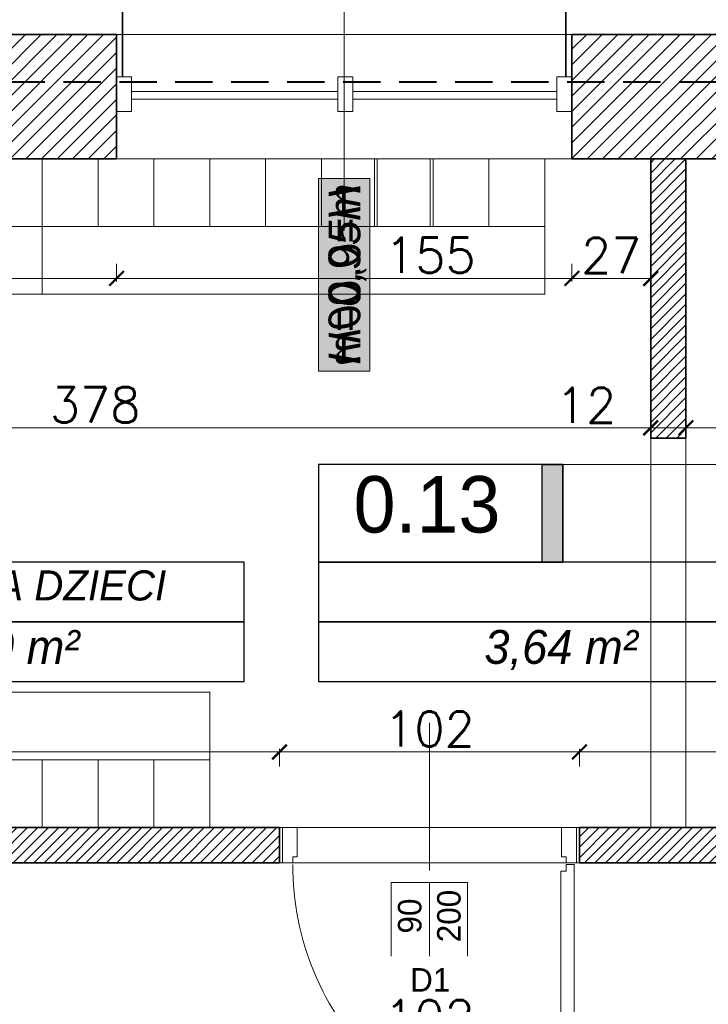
# Model space of a CAD drawing. Header units: millimetres. Extents: x -740 to 33545, y 5178 to 22494.
# Tile 180 of 256: x 10456 to 10690, y 10504 to 10839. Entities that reach past the tile are written whole.
import ezdxf
from ezdxf.lldxf.tags import DXFTag

# ---------------------------------------------------------------- set-up
doc = ezdxf.new("R2010")
doc.units = ezdxf.units.MM
doc.header["$MEASUREMENT"] = 0
doc.linetypes.add('DASHED', pattern=[19.05, 12.7, -6.35])
doc.layers.get('Defpoints').update_dxf_attribs({"color": 252})
for name, color, linetype, lineweight in [('_IS_POZA_ZAKRESEM', 2, 'DASHED', 40), ('A_istniejące ściany', 252, 'Continuous', 35), ('A_izolacja', 252, 'Continuous', 9), ('A_l.przerywana', 252, 'ICAD_ISO03W100', 9), ('A_opisy', 252, 'Continuous', 15), ('A_projektowane sciany', 252, 'Continuous', 35), ('A_wyposażenie', 252, 'Continuous', 9), ('A_ściany projektowane', 252, 'Continuous', 35), ('l.przerywana', 252, 'ICAD_ISO03W100', 5), ('l.wypełnien', 252, 'Continuous', 5), ('Nowe_820-G Rysunki Obrazki_Nr_pióra__23', 252, 'Continuous', 15), ('wymiarowanie', 252, 'Continuous', 9)]:
    doc.layers.add(name, color=color, linetype=linetype, lineweight=lineweight)
doc.layers.add('stolarka', color=252, linetype='Continuous')
doc.layers.add('tabelki opis', color=252, linetype='Continuous')
doc.styles.add('ARIALL', font='GOTHIC.TTF', dxfattribs={"height": 40})
doc.styles.add('styl2', font='simplex.shx')
tags = doc.linetypes.add('ICAD_ISO03W100', pattern=[30, 12, -18]).pattern_tags.tags
tags[6:7] = [DXFTag(74, 4), DXFTag(75, 0), DXFTag(340, '0'), DXFTag(46, 1.0), DXFTag(50, 0.0), DXFTag(44, 0.0), DXFTag(45, 0.0)]
tags[4:5] = [DXFTag(74, 4), DXFTag(75, 0), DXFTag(340, '0'), DXFTag(46, 1.0), DXFTag(50, 0.0), DXFTag(44, 0.0), DXFTag(45, 0.0)]
doc.dimstyles.new('Skala 1-50', dxfattribs={"dimtxt": 12, "dimasz": 5, "dimexe": 1, "dimexo": 1, "dimgap": 1.5, "dimtad": 1, "dimdec": 1, "dimrnd": 0.5, "dimtxsty": 'styl2', "dimblk": 'ARCHTICK', "dimcen": 5, "dimadec": 0, "dimazin": 0, "dimtfac": 1, "dimtdec": 1, "dimtmove": 1, "dimatfit": 3, "dimldrblk": 'ARCHTICK', "dimfxl": 0, "dimlwd": -1, "dimlwe": -1, "dimarcsym": 0})

# ---------------------------------------------------------------- blocks, each defined once
blk = doc.blocks.new('_ArchTick')
at = {"color": 0, "linetype": 'ByBlock', "const_width": 0.15}
blk.add_lwpolyline([(-0.5, -0.5), (0.5, 0.5)], dxfattribs=at)
blk = doc.blocks.new('*D2236')
at = {"layer": 'Defpoints', "color": 0}
for p in [(10670.47, 10729.71), (10292.43, 10720.98), (10670.47, 10700.5)]:
    blk.add_point(p, dxfattribs=at)
at = {"layer": 'wymiarowanie', "color": 0}
for p, q in [((10292.43, 10705.5), (10292.43, 10699.5)), ((10670.47, 10705.5), (10670.47, 10699.5)), ((10292.43, 10700.5), (10670.47, 10700.5))]:
    blk.add_line(p, q, dxfattribs=at)
at = {"layer": 'wymiarowanie', "color": 0, "xscale": 5, "yscale": 5, "zscale": 5, "rotation": 180}
blk.add_blockref('_ArchTick', (10292.43, 10700.5), dxfattribs=at)
at = {"layer": 'wymiarowanie', "color": 0, "xscale": 5, "yscale": 5, "zscale": 5}
blk.add_blockref('_ArchTick', (10670.47, 10700.5), dxfattribs=at)
at = {"layer": 'wymiarowanie', "color": 0, "insert": (10481.45, 10708.3), "char_height": 12, "attachment_point": 5, "style": 'styl2'}
blk.add_mtext('378', dxfattribs=at)
blk = doc.blocks.new('*D2237')
at = {"layer": 'Defpoints', "color": 0}
for p in [(10670.47, 10729.71), (10682.47, 10728.04), (10682.47, 10700.5)]:
    blk.add_point(p, dxfattribs=at)
at = {"layer": 'wymiarowanie', "color": 0}
for p, q in [((10670.47, 10705.5), (10670.47, 10699.5)), ((10682.47, 10705.5), (10682.47, 10699.5)), ((10670.47, 10700.5), (10639.24, 10700.5)), ((10670.47, 10700.5), (10682.47, 10700.5))]:
    blk.add_line(p, q, dxfattribs=at)
at = {"layer": 'wymiarowanie', "color": 0, "xscale": 5, "yscale": 5, "zscale": 5, "rotation": 180}
blk.add_blockref('_ArchTick', (10670.47, 10700.5), dxfattribs=at)
at = {"layer": 'wymiarowanie', "color": 0, "xscale": 5, "yscale": 5, "zscale": 5}
blk.add_blockref('_ArchTick', (10682.47, 10700.5), dxfattribs=at)
at = {"layer": 'wymiarowanie', "color": 0, "insert": (10648.49, 10708.15), "char_height": 12, "attachment_point": 5, "style": 'styl2'}
blk.add_mtext('12', dxfattribs=at)
blk = doc.blocks.new('*D2238')
at = {"layer": 'Defpoints', "color": 0}
for p in [(10682.47, 10728.04), (10842.47, 10722.7), (10842.47, 10700.5)]:
    blk.add_point(p, dxfattribs=at)
at = {"layer": 'wymiarowanie', "color": 0}
for p, q in [((10682.47, 10705.5), (10682.47, 10699.5)), ((10842.47, 10705.5), (10842.47, 10699.5)), ((10682.47, 10700.5), (10842.47, 10700.5))]:
    blk.add_line(p, q, dxfattribs=at)
at = {"layer": 'wymiarowanie', "color": 0, "xscale": 5, "yscale": 5, "zscale": 5, "rotation": 180}
blk.add_blockref('_ArchTick', (10682.47, 10700.5), dxfattribs=at)
at = {"layer": 'wymiarowanie', "color": 0, "xscale": 5, "yscale": 5, "zscale": 5}
blk.add_blockref('_ArchTick', (10842.47, 10700.5), dxfattribs=at)
at = {"layer": 'wymiarowanie', "color": 0, "insert": (10762.47, 10708.3), "char_height": 12, "attachment_point": 5, "style": 'styl2'}
blk.add_mtext('160', dxfattribs=at)
blk = doc.blocks.new('*D2588')
at = {"layer": 'Defpoints', "color": 0}
for p in [(10544.19, 10535.46), (10002.23, 10529.46), (10544.19, 10492)]:
    blk.add_point(p, dxfattribs=at)
at = {"layer": 'wymiarowanie', "color": 0}
for p, q in [((10002.23, 10497), (10002.23, 10491)), ((10544.19, 10497), (10544.19, 10491)), ((10002.23, 10492), (10544.19, 10492))]:
    blk.add_line(p, q, dxfattribs=at)
at = {"layer": 'wymiarowanie', "color": 0, "xscale": 5, "yscale": 5, "zscale": 5, "rotation": 180}
blk.add_blockref('_ArchTick', (10002.23, 10492), dxfattribs=at)
at = {"layer": 'wymiarowanie', "color": 0, "xscale": 5, "yscale": 5, "zscale": 5}
blk.add_blockref('_ArchTick', (10544.19, 10492), dxfattribs=at)
at = {"layer": 'wymiarowanie', "color": 0, "insert": (10273.21, 10499.8), "char_height": 12, "attachment_point": 5, "style": 'styl2'}
blk.add_mtext('542', dxfattribs=at)
blk = doc.blocks.new('*D2589')
at = {"layer": 'Defpoints', "color": 0}
for p in [(10544.19, 10535.46), (10646.19, 10535.46), (10646.19, 10492)]:
    blk.add_point(p, dxfattribs=at)
at = {"layer": 'wymiarowanie', "color": 0}
for p, q in [((10544.19, 10497), (10544.19, 10491)), ((10646.19, 10497), (10646.19, 10491)), ((10544.19, 10492), (10646.19, 10492))]:
    blk.add_line(p, q, dxfattribs=at)
at = {"layer": 'wymiarowanie', "color": 0, "xscale": 5, "yscale": 5, "zscale": 5, "rotation": 180}
blk.add_blockref('_ArchTick', (10544.19, 10492), dxfattribs=at)
at = {"layer": 'wymiarowanie', "color": 0, "xscale": 5, "yscale": 5, "zscale": 5}
blk.add_blockref('_ArchTick', (10646.19, 10492), dxfattribs=at)
at = {"layer": 'wymiarowanie', "color": 0, "insert": (10595.19, 10499.8), "char_height": 12, "attachment_point": 5, "style": 'styl2'}
blk.add_mtext('102', dxfattribs=at)
blk = doc.blocks.new('*D2590')
at = {"layer": 'Defpoints', "color": 0}
for p in [(10646.19, 10535.46), (11082.39, 10529.52), (11082.39, 10492)]:
    blk.add_point(p, dxfattribs=at)
at = {"layer": 'wymiarowanie', "color": 0}
for p, q in [((10646.19, 10497), (10646.19, 10491)), ((11082.39, 10497), (11082.39, 10491)), ((10646.19, 10492), (11082.39, 10492))]:
    blk.add_line(p, q, dxfattribs=at)
at = {"layer": 'wymiarowanie', "color": 0, "xscale": 5, "yscale": 5, "zscale": 5, "rotation": 180}
blk.add_blockref('_ArchTick', (10646.19, 10492), dxfattribs=at)
at = {"layer": 'wymiarowanie', "color": 0, "xscale": 5, "yscale": 5, "zscale": 5}
blk.add_blockref('_ArchTick', (11082.39, 10492), dxfattribs=at)
at = {"layer": 'wymiarowanie', "color": 0, "insert": (10864.29, 10499.8), "char_height": 12, "attachment_point": 5, "style": 'styl2'}
blk.add_mtext('436', dxfattribs=at)
blk = doc.blocks.new('*D2591')
at = {"layer": 'Defpoints', "color": 0}
for p in [(10544.19, 10590.24), (10292.43, 10564.52), (10544.19, 10564.52)]:
    blk.add_point(p, dxfattribs=at)
at = {"layer": 'wymiarowanie', "color": 0}
for p, q in [((10292.43, 10585.24), (10292.43, 10591.24)), ((10544.19, 10585.24), (10544.19, 10591.24)), ((10292.43, 10590.24), (10544.19, 10590.24))]:
    blk.add_line(p, q, dxfattribs=at)
at = {"layer": 'wymiarowanie', "color": 0, "xscale": 5, "yscale": 5, "zscale": 5, "rotation": 180}
blk.add_blockref('_ArchTick', (10292.43, 10590.24), dxfattribs=at)
at = {"layer": 'wymiarowanie', "color": 0, "xscale": 5, "yscale": 5, "zscale": 5}
blk.add_blockref('_ArchTick', (10544.19, 10590.24), dxfattribs=at)
at = {"layer": 'wymiarowanie', "color": 0, "insert": (10418.31, 10598.04), "char_height": 12, "attachment_point": 5, "style": 'styl2'}
blk.add_mtext('252', dxfattribs=at)
blk = doc.blocks.new('*D2592')
at = {"layer": 'Defpoints', "color": 0}
for p in [(10646.19, 10590.24), (10544.19, 10564.52), (10646.19, 10564.52)]:
    blk.add_point(p, dxfattribs=at)
at = {"layer": 'wymiarowanie', "color": 0}
for p, q in [((10544.19, 10585.24), (10544.19, 10591.24)), ((10646.19, 10585.24), (10646.19, 10591.24)), ((10544.19, 10590.24), (10646.19, 10590.24))]:
    blk.add_line(p, q, dxfattribs=at)
at = {"layer": 'wymiarowanie', "color": 0, "xscale": 5, "yscale": 5, "zscale": 5, "rotation": 180}
blk.add_blockref('_ArchTick', (10544.19, 10590.24), dxfattribs=at)
at = {"layer": 'wymiarowanie', "color": 0, "xscale": 5, "yscale": 5, "zscale": 5}
blk.add_blockref('_ArchTick', (10646.19, 10590.24), dxfattribs=at)
at = {"layer": 'wymiarowanie', "color": 0, "insert": (10595.19, 10598.04), "char_height": 12, "attachment_point": 5, "style": 'styl2'}
blk.add_mtext('102', dxfattribs=at)
blk = doc.blocks.new('*D2593')
at = {"layer": 'Defpoints', "color": 0}
for p in [(10842.47, 10590.24), (10646.19, 10564.52), (10842.47, 10564.52)]:
    blk.add_point(p, dxfattribs=at)
at = {"layer": 'wymiarowanie', "color": 0}
for p, q in [((10646.19, 10585.24), (10646.19, 10591.24)), ((10842.47, 10585.24), (10842.47, 10591.24)), ((10646.19, 10590.24), (10842.47, 10590.24))]:
    blk.add_line(p, q, dxfattribs=at)
at = {"layer": 'wymiarowanie', "color": 0, "xscale": 5, "yscale": 5, "zscale": 5, "rotation": 180}
blk.add_blockref('_ArchTick', (10646.19, 10590.24), dxfattribs=at)
at = {"layer": 'wymiarowanie', "color": 0, "xscale": 5, "yscale": 5, "zscale": 5}
blk.add_blockref('_ArchTick', (10842.47, 10590.24), dxfattribs=at)
at = {"layer": 'wymiarowanie', "color": 0, "insert": (10744.33, 10598.58), "char_height": 12, "attachment_point": 5, "style": 'styl2'}
blk.add_mtext('196,5', dxfattribs=at)
blk = doc.blocks.new('*D2597')
at = {"layer": 'Defpoints', "color": 0}
for p in [(10292.43, 10774.55), (10488.71, 10774.55), (10488.71, 10751.3)]:
    blk.add_point(p, dxfattribs=at)
at = {"layer": 'wymiarowanie', "color": 0}
for p, q in [((10292.43, 10756.3), (10292.43, 10750.3)), ((10488.71, 10756.3), (10488.71, 10750.3)), ((10292.43, 10751.3), (10488.71, 10751.3))]:
    blk.add_line(p, q, dxfattribs=at)
at = {"layer": 'wymiarowanie', "color": 0, "xscale": 5, "yscale": 5, "zscale": 5, "rotation": 180}
blk.add_blockref('_ArchTick', (10292.43, 10751.3), dxfattribs=at)
at = {"layer": 'wymiarowanie', "color": 0, "xscale": 5, "yscale": 5, "zscale": 5}
blk.add_blockref('_ArchTick', (10488.71, 10751.3), dxfattribs=at)
at = {"layer": 'wymiarowanie', "color": 0, "insert": (10390.57, 10759.65), "char_height": 12, "attachment_point": 5, "style": 'styl2'}
blk.add_mtext('196,5', dxfattribs=at)
blk = doc.blocks.new('*D2598')
at = {"layer": 'Defpoints', "color": 0}
for p in [(10488.71, 10774.55), (10643.65, 10774.55), (10643.65, 10751.3)]:
    blk.add_point(p, dxfattribs=at)
at = {"layer": 'wymiarowanie', "color": 0}
for p, q in [((10488.71, 10756.3), (10488.71, 10750.3)), ((10643.65, 10756.3), (10643.65, 10750.3)), ((10488.71, 10751.3), (10643.65, 10751.3))]:
    blk.add_line(p, q, dxfattribs=at)
at = {"layer": 'wymiarowanie', "color": 0, "xscale": 5, "yscale": 5, "zscale": 5, "rotation": 180}
blk.add_blockref('_ArchTick', (10488.71, 10751.3), dxfattribs=at)
at = {"layer": 'wymiarowanie', "color": 0, "xscale": 5, "yscale": 5, "zscale": 5}
blk.add_blockref('_ArchTick', (10643.65, 10751.3), dxfattribs=at)
at = {"layer": 'wymiarowanie', "color": 0, "insert": (10595.47, 10759.2), "char_height": 12, "attachment_point": 5, "style": 'styl2'}
blk.add_mtext('155', dxfattribs=at)
blk = doc.blocks.new('*D2599')
at = {"layer": 'Defpoints', "color": 0}
for p in [(10643.65, 10774.55), (10670.47, 10774.55), (10670.47, 10751.3)]:
    blk.add_point(p, dxfattribs=at)
at = {"layer": 'wymiarowanie', "color": 0}
for p, q in [((10643.65, 10756.3), (10643.65, 10750.3)), ((10670.47, 10756.3), (10670.47, 10750.3)), ((10643.65, 10751.3), (10670.47, 10751.3))]:
    blk.add_line(p, q, dxfattribs=at)
at = {"layer": 'wymiarowanie', "color": 0, "xscale": 5, "yscale": 5, "zscale": 5, "rotation": 180}
blk.add_blockref('_ArchTick', (10643.65, 10751.3), dxfattribs=at)
at = {"layer": 'wymiarowanie', "color": 0, "xscale": 5, "yscale": 5, "zscale": 5}
blk.add_blockref('_ArchTick', (10670.47, 10751.3), dxfattribs=at)
at = {"layer": 'wymiarowanie', "color": 0, "insert": (10657.06, 10759.1), "char_height": 12, "attachment_point": 5, "style": 'styl2'}
blk.add_mtext('27', dxfattribs=at)

msp = doc.modelspace()

# ---------------------------------------------------------------- hatches: boundary and pattern name
at = {"layer": 'A_opisy', "ltscale": 0.3}
msp.add_hatch(color=256, dxfattribs=at).paths.add_polyline_path([(10557.42, 10785.27), (10557.42, 10719.81), (10574.95, 10719.81), (10574.95, 10785.27)])
msp.add_hatch(color=256, dxfattribs=at).paths.add_polyline_path([(10557.42, 10785.27), (10557.42, 10719.81), (10574.95, 10719.81), (10574.95, 10785.27)])
msp.add_hatch(color=256, dxfattribs=at).paths.add_polyline_path([(10557.42, 10785.27), (10557.42, 10719.81), (10574.95, 10719.81), (10574.95, 10785.27)])
msp.add_hatch(color=256, dxfattribs=at).paths.add_polyline_path([(10557.42, 10785.27), (10557.42, 10719.81), (10574.95, 10719.81), (10574.95, 10785.27)])
at = {"layer": 'l.wypełnien'}
h = msp.add_hatch(dxfattribs=at)
h.set_pattern_fill('ANSI31', color=256, scale=30, style=0)
h.paths.add_polyline_path([(11009.41, 10808.08), (11009.41, 10791.99), (11103.57, 10791.99), (11103.57, 10816.54), (11178.57, 10816.54), (11178.57, 10791.99), (11191.45, 10791.99), (11191.45, 10834.32), (11169.43, 10834.32), (11169.43, 11134.32), (11169.43, 11331.32), (11249.87, 11331.32), (11249.87, 11346.56), (11249.87, 11358.41), (11249.87, 11374.5), (11169.43, 11374.5), (11126.25, 11374.5), (11126.25, 11134.32), (11126.25, 10834.32), (11009.41, 10834.32), (11009.41, 10819.93)])
h.paths.add_polyline_path([(11404.81, 11374.5), (11404.81, 11331.32), (11602.93, 11331.32), (11602.93, 11374.5)])
h.paths.add_polyline_path([(10316.23, 10791.99), (10406.43, 10791.99), (10425.43, 10791.99), (10444.43, 10791.99), (10463.43, 10791.99), (10488.71, 10791.99), (10488.71, 10808.08), (10488.71, 10819.93), (10488.71, 10834.32), (10316.23, 10834.32)])
h.paths.add_polyline_path([(10717.86, 10791.99), (10854.47, 10791.99), (10854.47, 10834.32), (10717.86, 10834.32)])
h.paths.add_polyline_path([(10643.65, 10834.32), (10643.65, 10819.93), (10643.65, 10808.08), (10643.65, 10791.99), (10717.86, 10791.99), (10717.86, 10834.32)])
h.paths.add_polyline_path([(11757.87, 11374.5), (11757.87, 11331.32), (11799.42, 11331.32), (11799.42, 11374.5)])
h.paths.add_polyline_path([(10280.43, 10834.32), (10280.43, 10791.99), (10316.23, 10791.99), (10316.23, 10834.32)])
h = msp.add_hatch(dxfattribs=at)
h.set_pattern_fill('ANSI31', color=256, scale=20, style=0)
h.paths.add_polyline_path([(10002.23, 10552.52), (10002.23, 10564.52), (10182.4, 10564.52), (10259.5, 10564.52), (10280.43, 10564.52), (10280.43, 10627.26), (10292.43, 10627.26), (10292.43, 10564.52), (10316.23, 10564.52), (10316.23, 10552.52)])
h.paths.add_polyline_path([(10544.19, 10552.52), (10544.19, 10564.52), (10316.23, 10564.52), (10292.43, 10564.52), (10316.23, 10564.52), (10316.23, 10564.52), (10316.23, 10552.52)])
h.paths.add_polyline_path([(10280.43, 10791.99), (10280.43, 10729.26), (10292.43, 10729.26), (10292.43, 10791.99)])
h = msp.add_hatch(dxfattribs=at)
h.set_pattern_fill('ANSI31', color=256, scale=20, style=0)
h.paths.add_polyline_path([(10646.19, 10552.52), (10646.19, 10564.52), (10842.47, 10564.52), (10842.47, 10574.52), (10854.47, 10574.52), (10854.47, 10564.52), (11082.39, 10564.52), (11082.53, 10574.58), (11094.39, 10574.58), (11094.39, 10552.52), (10854.92, 10552.52)])
h.paths.add_polyline_path([(10842.47, 10676.52), (10854.47, 10676.52), (10854.47, 10791.99), (10842.47, 10791.99)])
h.paths.add_polyline_path([(10670.47, 10696.99), (10682.47, 10696.99), (10682.47, 10791.99), (10670.47, 10791.99)])
h.paths.add_polyline_path([(11082.39, 10729.46), (11094.39, 10729.46), (11094.39, 10791.99), (11082.39, 10791.99)])
at = {"layer": 'tabelki opis'}
msp.add_hatch(color=256, dxfattribs=at).paths.add_polyline_path([(10640.57, 10654.76), (10640.57, 10688.03), (10633.6, 10688.03), (10633.6, 10654.76)])

# ---------------------------------------------------------------- linework, layer by layer
at = {"layer": '_IS_POZA_ZAKRESEM'}
msp.add_line((9899.13, 10818.16), (11152.06, 10818.16), dxfattribs=at)
at = {"layer": 'A_istniejące ściany'}
for points in [[(10488.71, 10834.32), (10280.43, 10834.32)], [(10488.71, 10791.99), (10488.71, 10834.32)], [(10854.47, 10834.32), (10643.65, 10834.32)], [(10643.65, 10834.32), (10643.65, 10791.99)], [(10488.71, 10808.08), (10488.71, 10791.99)], [(10643.65, 10808.08), (10643.65, 10791.99)], [(10280.43, 10791.99), (10488.71, 10791.99)], [(10488.71, 10791.99), (10280.43, 10791.99)], [(10854.47, 10791.99), (10643.65, 10791.99)]]:
    msp.add_lwpolyline(points, dxfattribs=at)
at = {"layer": 'A_izolacja', "lineweight": 35}
for p, q in [((10490.71, 10819.93), (10490.71, 10854.32)), ((10641.65, 10819.93), (10641.65, 10854.32))]:
    msp.add_line(p, q, dxfattribs=at)
at = {"layer": 'A_l.przerywana', "ltscale": 0.3}
for points in [[(10488.71, 10834.32), (10643.65, 10834.32)], [(10488.71, 10834.32), (10643.65, 10834.32)], [(10643.65, 10791.99), (10488.71, 10791.99)]]:
    msp.add_lwpolyline(points, dxfattribs=at)
at = {"layer": 'A_opisy'}
for p, q in [((10566.18, 10901.06), (10566.18, 10767.59)), ((10595.19, 10545.11), (10595.19, 10600.11))]:
    msp.add_line(p, q, dxfattribs=at)
at = {"layer": 'A_opisy', "ltscale": 0.3}
msp.add_lwpolyline([(10557.42, 10785.27), (10557.42, 10719.81), (10574.95, 10719.81), (10574.95, 10785.27)], close=True, dxfattribs=at)
msp.add_lwpolyline([(10557.42, 10785.27), (10557.42, 10719.81), (10574.95, 10719.81), (10574.95, 10785.27)], close=True, dxfattribs=at)
msp.add_lwpolyline([(10557.42, 10785.27), (10557.42, 10719.81), (10574.95, 10719.81), (10574.95, 10785.27)], close=True, dxfattribs=at)
msp.add_lwpolyline([(10557.42, 10785.27), (10557.42, 10719.81), (10574.95, 10719.81), (10574.95, 10785.27)], close=True, dxfattribs=at)
at = {"layer": 'A_projektowane sciany'}
for points in [[(10292.43, 10564.52), (10544.19, 10564.52)], [(10646.19, 10564.52), (10842.47, 10564.52)], [(10544.19, 10552.52), (10002.23, 10552.52)], [(10854.92, 10552.52), (10646.19, 10552.52)]]:
    msp.add_lwpolyline(points, dxfattribs=at)
at = {"layer": 'A_wyposażenie', "ltscale": 0.5}
for points in [[(10444.43, 10791.99), (10444.43, 10768.99), (10463.43, 10768.99), (10463.43, 10791.99)], [(10482.43, 10791.99), (10482.43, 10768.99), (10501.43, 10768.99), (10501.43, 10791.99)], [(10482.43, 10791.99), (10482.43, 10768.99), (10501.43, 10768.99), (10501.43, 10791.99)], [(10501.43, 10791.99), (10501.43, 10768.99), (10520.43, 10768.99), (10520.43, 10791.99)], [(10501.43, 10791.99), (10501.43, 10768.99), (10520.43, 10768.99), (10520.43, 10791.99)], [(10539.43, 10791.99), (10539.43, 10768.99), (10558.43, 10768.99), (10558.43, 10791.99)], [(10595.47, 10791.99), (10595.47, 10768.99), (10576.47, 10768.99), (10576.47, 10791.99)], [(10577.43, 10791.99), (10577.43, 10768.99), (10596.43, 10768.99), (10596.43, 10791.99)], [(10577.43, 10791.99), (10577.43, 10768.99), (10596.43, 10768.99), (10596.43, 10791.99)], [(10596.43, 10791.99), (10596.43, 10768.99), (10615.43, 10768.99), (10615.43, 10791.99)], [(10596.43, 10791.99), (10596.43, 10768.99), (10615.43, 10768.99), (10615.43, 10791.99)], [(10615.43, 10791.99), (10615.43, 10768.99), (10634.43, 10768.99), (10634.43, 10791.99)], [(10444.43, 10564.52), (10444.43, 10587.52), (10463.43, 10587.52), (10463.43, 10564.52)], [(10463.43, 10587.52), (10463.43, 10564.52), (10482.43, 10564.52), (10482.43, 10587.52)], [(10482.43, 10564.52), (10482.43, 10587.52), (10501.43, 10587.52), (10501.43, 10564.52)], [(10501.43, 10587.52), (10501.43, 10564.52), (10520.43, 10564.52), (10520.43, 10587.52)]]:
    msp.add_lwpolyline(points, close=True, dxfattribs=at)
at = {"layer": 'A_wyposażenie', "ltscale": 2}
for points in [[(10463.43, 10791.99), (10463.43, 10768.99), (10577.43, 10768.99), (10577.43, 10791.99)], [(10463.43, 10791.99), (10463.43, 10768.99), (10577.43, 10768.99), (10577.43, 10791.99)], [(10292.43, 10768.99), (10292.43, 10745.99), (10463.43, 10745.99), (10463.43, 10768.99)], [(10292.43, 10768.99), (10292.43, 10745.99), (10463.43, 10745.99), (10463.43, 10768.99)], [(10463.43, 10768.99), (10463.43, 10745.99), (10634.43, 10745.99), (10634.43, 10768.99)], [(10463.43, 10768.99), (10463.43, 10745.99), (10634.43, 10745.99), (10634.43, 10768.99)], [(10292.43, 10587.52), (10292.43, 10610.52), (10520.43, 10610.52), (10520.43, 10587.52)], [(10292.43, 10587.52), (10292.43, 10610.52), (10520.43, 10610.52), (10520.43, 10587.52)]]:
    msp.add_lwpolyline(points, close=True, dxfattribs=at)
at = {"layer": 'A_ściany projektowane'}
for p, q in [((10670.47, 10791.99), (10670.47, 10696.99)), ((10682.47, 10791.99), (10682.47, 10696.99)), ((10544.19, 10564.52), (10544.19, 10552.52)), ((10646.19, 10564.52), (10646.19, 10552.52))]:
    msp.add_line(p, q, dxfattribs=at)
msp.add_lwpolyline([(10670.47, 10696.99), (10682.47, 10696.99)], dxfattribs=at)
at = {"layer": 'l.przerywana', "ltscale": 0.3}
for points in [[(10682.47, 10696.99), (10670.47, 10696.99), (10670.47, 10564.52), (10682.47, 10564.52)], [(10646.19, 10564.52), (10544.19, 10564.52), (10544.19, 10552.52), (10646.19, 10552.52)]]:
    msp.add_lwpolyline(points, close=True, dxfattribs=at)
msp.add_lwpolyline([(10544.19, 10564.52), (10646.19, 10564.52), (10646.19, 10552.52)], dxfattribs=at)
at = {"layer": 'Nowe_820-G Rysunki Obrazki_Nr_pióra__23', "linetype": 'Continuous', "lineweight": 15}
for points in [[(10493.79, 10819.93), (10488.71, 10819.93)], [(10488.71, 10819.93), (10488.71, 10808.08)], [(10493.79, 10808.08), (10493.79, 10819.93)], [(10569.15, 10819.93), (10564.07, 10819.93)], [(10564.07, 10819.93), (10564.07, 10808.08)], [(10569.15, 10808.08), (10569.15, 10819.93)], [(10643.65, 10819.93), (10638.57, 10819.93)], [(10638.57, 10819.93), (10638.57, 10808.08)], [(10643.65, 10808.08), (10643.65, 10819.93)], [(10564.07, 10814.85), (10493.79, 10814.85)], [(10493.79, 10814.85), (10493.79, 10812.31)], [(10493.79, 10812.31), (10564.07, 10812.31)], [(10564.07, 10812.31), (10564.07, 10814.85)], [(10638.57, 10814.85), (10569.15, 10814.85)], [(10569.15, 10814.85), (10569.15, 10812.31)], [(10569.15, 10812.31), (10638.57, 10812.31)], [(10638.57, 10812.31), (10638.57, 10814.85)], [(10488.71, 10808.08), (10493.79, 10808.08)], [(10564.07, 10808.08), (10569.15, 10808.08)], [(10638.57, 10808.08), (10643.65, 10808.08)], [(10643.65, 10791.99), (10854.47, 10791.99)]]:
    msp.add_lwpolyline(points, dxfattribs=at)
at = {"layer": 'stolarka', "lineweight": 9}
for points in [[(10550.19, 10554.5), (10548.68, 10554.5), (10548.68, 10552.52), (10545.14, 10552.52), (10545.14, 10564.52), (10550.19, 10564.52), (10550.19, 10554.5)], [(10640.14, 10554.5), (10641.66, 10554.5), (10641.66, 10552.52), (10645.19, 10552.52), (10645.19, 10564.52), (10640.14, 10564.52), (10640.14, 10554.5)], [(10641.66, 10551.95), (10644.44, 10551.95), (10644.44, 10456.18), (10642.94, 10456.19), (10642.76, 10457.34), (10639.92, 10457.34), (10639.92, 10549.65), (10641.66, 10549.65), (10641.66, 10551.95)]]:
    msp.add_lwpolyline(points, dxfattribs=at)
at = {"layer": 'stolarka', "linetype": 'ICAD_ISO03W100', "lineweight": 13, "ltscale": 0.3}
msp.add_arc((10644.44, 10551.95), 95.77, 180.0003, 270.0531, dxfattribs=at)
at = {"layer": 'tabelki opis'}
for points in [[(10640.57, 10688.03), (10557.41, 10688.03), (10557.41, 10654.76), (10640.57, 10654.76), (10640.57, 10688.03)], [(10367.41, 10634.49), (10532.15, 10634.49), (10532.15, 10654.76), (10367.41, 10654.76), (10367.41, 10634.49)], [(10557.41, 10634.49), (10722.14, 10634.49), (10722.14, 10654.76), (10557.41, 10654.76), (10557.41, 10634.49)], [(10367.41, 10614.21), (10532.15, 10614.21), (10532.15, 10634.49), (10367.41, 10634.49), (10367.41, 10614.21)], [(10557.41, 10614.21), (10722.14, 10614.21), (10722.14, 10634.49), (10557.41, 10634.49), (10557.41, 10614.21)]]:
    msp.add_lwpolyline(points, dxfattribs=at)
msp.add_lwpolyline([(10640.57, 10654.76), (10633.6, 10654.76), (10633.6, 10688.03), (10640.57, 10688.03)], close=True, dxfattribs=at)
at = {"layer": 'wymiarowanie'}
msp.add_line((10619.98, 10688.03), (10699.87, 10688.03), dxfattribs=at)

# ---------------------------------------------------------------- texts
at = {"layer": 'A_opisy', "ltscale": 0.3, "insert": (10560.87, 10721.92), "char_height": 10.8, "width": 109.7533, "attachment_point": 1, "rotation": 90, "style": 'ARIALL'}
msp.add_mtext('{\\fArial|b0|i1|c238|p34;H=0,95m}', dxfattribs=at)
at = {"layer": 'A_opisy', "ltscale": 0.3, "extrusion": (0, 0, -1), "insert": (10560.87, 10783.15), "char_height": 10.8, "width": 109.7533, "attachment_point": 1, "text_direction": (0, -1, 0), "style": 'ARIALL'}
msp.add_mtext('{\\fArial|b0|i1|c238|p34;H=0,00m}', dxfattribs=at)
at = {"layer": 'tabelki opis', "attachment_point": 1}
for s, insert, char_height, width in [('{\\fCentury Gothic|b0|i0|c238|p34;0.13}', (10569.37, 10684.07), 19.2, 56.7), ('\\pi31.71072;{\\fCentury Gothic|b0|i1|c238|p34;SZATNIA DZIECI}', (10367.41, 10652), 10.24, 164.736), ('{\\fCentury Gothic|b0|i1|c238|p34;8,60 m²}', (10423.88, 10631.72), 11.52, 68.7387), ('{\\fCentury Gothic|b0|i1|c238|p34;3,64 m²}', (10613.87, 10631.72), 11.52, 68.7387)]:
    msp.add_mtext(s, dxfattribs=dict(at, insert=insert, char_height=char_height, width=width))
at = {"layer": 'wymiarowanie', "insert": (5416.61, 10685.24), "char_height": 12, "width": 621.5287, "attachment_point": 1}
msp.add_mtext('\\pi202.60874;{\\fCentury Gothic|b0|i0|c238|p34;Pokrycie dachowe projektowana blachodachówka}\\P\\pi470.78474;{\\fCentury Gothic|b0|i0|c238|p34;w kolorze RAL 7016}', dxfattribs=at)

# ---------------------------------------------------------------- dimensions: what is measured, and where the dimension line sits
at = {"layer": 'wymiarowanie'}
for base, p1, p2, picture, middle in [((10488.71, 10751.3), (10292.43, 10774.55), (10488.71, 10774.55), '*D2597', (10390.57, 10759.65)), ((10670.47, 10751.3), (10643.65, 10774.55), (10670.47, 10774.55), '*D2599', (10657.06, 10759.1)), ((10670.47, 10700.5), (10292.43, 10720.98), (10670.47, 10729.71), '*D2236', (10481.45, 10708.3)), ((10842.47, 10700.5), (10682.47, 10728.04), (10842.47, 10722.7), '*D2238', (10762.47, 10708.3)), ((10544.19, 10590.24), (10292.43, 10564.52), (10544.19, 10564.52), '*D2591', (10418.31, 10598.04)), ((10646.19, 10590.24), (10544.19, 10564.52), (10646.19, 10564.52), '*D2592', (10595.19, 10598.04)), ((10842.47, 10590.24), (10646.19, 10564.52), (10842.47, 10564.52), '*D2593', (10744.33, 10598.58)), ((10544.19, 10492), (10002.23, 10529.46), (10544.19, 10535.46), '*D2588', (10273.21, 10499.8)), ((11082.39, 10492), (10646.19, 10535.46), (11082.39, 10529.52), '*D2590', (10864.29, 10499.8))]:
    dim = msp.add_linear_dim(base=base, p1=p1, p2=p2, dimstyle='Skala 1-50', dxfattribs=at)
    dim.commit()
    dim.dimension.update_dxf_attribs({"geometry": picture, "text_midpoint": middle})
for base, p1, p2, picture, middle in [((10643.65, 10751.3), (10488.71, 10774.55), (10643.65, 10774.55), '*D2598', (10595.47, 10751.55)), ((10682.47, 10700.5), (10670.47, 10729.71), (10682.47, 10728.04), '*D2237', (10648.49, 10701.64))]:
    dim = msp.add_linear_dim(base=base, p1=p1, p2=p2, dimstyle='Skala 1-50', dxfattribs=at)
    dim.commit()
    dim.dimension.update_dxf_attribs({"geometry": picture, "text_midpoint": middle, "dimtype": 160})

# ---------------------------------------------------------------- next in the draw order: texts
at = {"layer": 'A_opisy', "ltscale": 0.3, "insert": (10595.19, 10532.82), "char_height": 8, "width": 26, "attachment_point": 5, "rotation": 90, "bg_fill": 2}
msp.add_mtext('\\pi3.19200;{\\fCentury Gothic|b0|i0|c238|p0;90}\\P{\\fCentury Gothic|b0|i0|c238|p0;200}', dxfattribs=at)

# ---------------------------------------------------------------- next in the draw order: linework, layer by layer
at = {"layer": 'A_opisy', "ltscale": 0.3}
for points in [[(10595.19, 10545.82), (10595.19, 10519.82), (10582.19, 10519.82), (10582.19, 10545.82)], [(10608.19, 10545.82), (10608.19, 10519.82), (10595.19, 10519.82), (10595.19, 10545.82)]]:
    msp.add_lwpolyline(points, close=True, dxfattribs=at)
at = {"layer": 'A_opisy', "lineweight": 30, "ltscale": 0.3}
msp.add_lwpolyline([(10582.19, 10519.82), (10608.19, 10519.82), (10608.19, 10506.82), (10582.19, 10506.82)], close=True, dxfattribs=at)

# ---------------------------------------------------------------- next in the draw order: texts
at = {"layer": 'A_opisy', "ltscale": 0.3, "insert": (10595.45, 10512.7), "char_height": 8, "width": 26, "attachment_point": 5, "bg_fill": 2}
msp.add_mtext('{\\fCentury Gothic|b0|i0|c238|p0;D1}', dxfattribs=at)

# ---------------------------------------------------------------- next in the draw order: dimensions: what is measured, and where the dimension line sits
at = {"layer": 'wymiarowanie'}
dim = msp.add_linear_dim(base=(10646.19, 10492), p1=(10544.19, 10535.46), p2=(10646.19, 10535.46), dimstyle='Skala 1-50', dxfattribs=at)
dim.commit()
dim.dimension.update_dxf_attribs({"geometry": '*D2589', "text_midpoint": (10595.19, 10499.8)})

doc.saveas('drawing.dxf')
